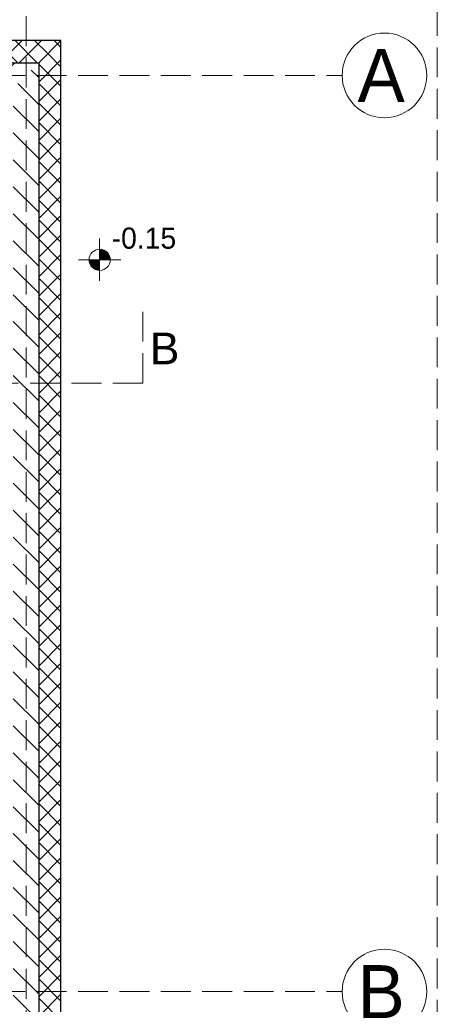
# Model space of a CAD drawing. Header units: millimetres. Extents: x -40063 to 512011, y 350190 to 687060.
# Tile 56 of 256: x 196853 to 200798, y 421110 to 430411. Entities that reach past the tile are written whole.
import ezdxf

# ---------------------------------------------------------------- set-up
doc = ezdxf.new("R2010")
doc.units = ezdxf.units.MM
doc.linetypes.add('Krawędzie ukryte', pattern=[391.222223, 282.222223, -109])
for name, color, linetype in [('2D - Ogólne', 8, 'Continuous'), ('Konstrukcja - Ściany zew', 8, 'Continuous'), ('Opisy - Teksty', 8, 'Continuous'), ('Wymiarowanie - Poziomy', 8, 'Continuous')]:
    doc.layers.add(name, color=color, linetype=linetype)
doc.styles.add('GENERATED_STYLE_1', font='arial.ttf')
doc.styles.add('GENERATED_STYLE_2', font='txt')
pattern_1 = [(45, (2007650.3, -1666877.53), (-91.923878, 91.923878), []), (135, (2007650.3, -1666877.53), (91.923878, 91.923878), [])]

# ---------------------------------------------------------------- blocks, each defined once
blk = doc.blocks.new('Ściana_510', base_point=(4453486, -2133284.3))
at = {"layer": 'Konstrukcja - Ściany zew', "linetype": 'Continuous'}
h = blk.add_hatch(dxfattribs=at)
h.set_pattern_fill('Bloczki_betonowe', style=0, pattern_type=2)
h.set_pattern_definition(pattern_1)
h.paths.add_polyline_path([(4470769.5, -2132834.3), (4470769.5, -2133034.3), (4470769.5, -2133044.3), (4471786, -2133044.3), (4471996, -2132834.3)])
h = blk.add_hatch(dxfattribs=at)
h.set_pattern_fill('Bloczki_ceramiczne', style=0, pattern_type=2)
h.set_pattern_definition([(45, (2007650.3, -1666877.53), (-127.279217, 127.279217), [])])
h.paths.add_polyline_path([(4470769.5, -2133084.3), (4470769.5, -2133284.3), (4471546, -2133284.3), (4471786, -2133044.3), (4470769.5, -2133044.3)])
at = {"layer": 'Konstrukcja - Ściany zew', "color": 7, "linetype": 'Continuous'}
blk.add_line((4470769.5, -2133044.3), (4471786, -2133044.3), dxfattribs=at)
at = {"layer": 'Konstrukcja - Ściany zew', "color": 7, "linetype": 'Continuous', "flags": 128}
blk.add_lwpolyline([(4471996, -2132834.3), (4470769.5, -2132834.3)], dxfattribs=at)
blk = doc.blocks.new('Ściana_511', base_point=(4471546, -2133284.3))
at = {"layer": 'Konstrukcja - Ściany zew', "linetype": 'Continuous'}
h = blk.add_hatch(dxfattribs=at)
h.set_pattern_fill('Bloczki_betonowe', style=0, pattern_type=2)
h.set_pattern_definition(pattern_1)
h.paths.add_polyline_path([(4471786, -2133044.3), (4471786, -2146109.1), (4471996, -2146319.1), (4471996, -2132834.3)])
h = blk.add_hatch(dxfattribs=at)
h.set_pattern_fill('Bloczki_ceramiczne', style=0, pattern_type=2)
h.set_pattern_definition([(315, (2007650.3, -1666877.53), (127.279217, 127.279217), [])])
h.paths.add_polyline_path([(4471546, -2133284.3), (4471546, -2145869.1), (4471786, -2146109.1), (4471786, -2133044.3)])
at = {"layer": 'Konstrukcja - Ściany zew', "color": 7, "linetype": 'Continuous'}
blk.add_line((4471786, -2133044.3), (4471786, -2146109.1), dxfattribs=at)
at = {"layer": 'Konstrukcja - Ściany zew', "color": 7, "linetype": 'Continuous', "flags": 128}
blk.add_lwpolyline([(4471996, -2146319.1), (4471996, -2132834.3)], dxfattribs=at)
blk = doc.blocks.new('Linia_109', base_point=(4471666, -2150884.1))
at = {"layer": '2D - Ogólne', "color": 7, "linetype": 'Krawędzie ukryte', "lineweight": 13}
blk.add_line((4471666, -2150884.1), (4471666, -2128775.4), dxfattribs=at)
blk = doc.blocks.new('Linia_111', base_point=(4452987.9, -2133164.3))
at = {"layer": '2D - Ogólne', "color": 7, "linetype": 'Krawędzie ukryte', "lineweight": 13}
blk.add_line((4452987.9, -2133164.3), (4474652.5, -2133164.3), dxfattribs=at)
at = {"layer": '2D - Ogólne', "color": 7, "linetype": 'Continuous', "lineweight": 13}
blk.add_circle((4475052.5, -2133164.3), 400, dxfattribs=at)
blk = doc.blocks.new('Linia_112', base_point=(4452987.9, -2141819.1))
at = {"layer": '2D - Ogólne', "color": 7, "linetype": 'Krawędzie ukryte', "lineweight": 13}
blk.add_line((4452987.9, -2141819.1), (4474652.5, -2141819.1), dxfattribs=at)
at = {"layer": '2D - Ogólne', "color": 7, "linetype": 'Continuous', "lineweight": 13}
blk.add_circle((4475052.5, -2141819.1), 400, dxfattribs=at)
blk = doc.blocks.new('Koty wysokościowe_22', base_point=(4472361.9, -2134906.2))
at = {"layer": 'Wymiarowanie - Poziomy', "linetype": 'Continuous', "lineweight": 13}
for points in [[(4472361.9, -2134906.2), (4472461.9, -2134906.2), (4472454.3, -2134867.9), (4472432.6, -2134835.5), (4472400.2, -2134813.8), (4472361.9, -2134806.2)], [(4472361.9, -2134906.2), (4472261.9, -2134906.2), (4472269.5, -2134944.4), (4472291.2, -2134976.9), (4472323.6, -2134998.6), (4472361.9, -2135006.2)]]:
    blk.add_hatch(color=7, dxfattribs=at).paths.add_polyline_path(points)
at = {"layer": 'Wymiarowanie - Poziomy', "color": 7, "linetype": 'Continuous', "lineweight": 13}
for p, q in [((4472361.9, -2135106.2), (4472361.9, -2134706.2)), ((4472161.9, -2134906.2), (4472561.9, -2134906.2))]:
    blk.add_line(p, q, dxfattribs=at)
blk.add_circle((4472361.9, -2134906.2), 100, dxfattribs=at)
at = {"layer": 'Wymiarowanie - Poziomy', "color": 7, "insert": (4472475.2, -2134804.5), "char_height": 200, "attachment_point": 7, "style": 'GENERATED_STYLE_2'}
blk.add_mtext('{-0.15}', dxfattribs=at)

msp = doc.modelspace()

# ---------------------------------------------------------------- linework, layer by layer
at = {"layer": '2D - Ogólne', "color": 102, "linetype": 'Krawędzie ukryte', "lineweight": 13}
for q in [(198016.37227, 427689.28189), (174488.13941, 426978.50881)]:
    msp.add_line((198016.37227, 426978.50881), q, dxfattribs=at)
at = {"layer": 'Konstrukcja - Ściany zew', "color": 6, "linetype": 'Krawędzie ukryte', "lineweight": 15, "flags": 128}
msp.add_lwpolyline([(170817.15794, 435378.03637), (200798.04652, 435378.03637), (200798.04652, 410789.96512), (170817.15794, 410789.96512)], close=True, dxfattribs=at)

# ---------------------------------------------------------------- block references
at = {"layer": '2D - Ogólne', "color": 7, "linetype": 'Krawędzie ukryte', "lineweight": 13}
for name, p in [('Linia_109', (196912.34417, 412164.96512)), ('Linia_111', (178234.25399, 429884.72018)), ('Linia_112', (178234.25399, 421229.96512))]:
    msp.add_blockref(name, p, dxfattribs=at)
at = {"layer": 'Konstrukcja - Ściany zew', "color": 7}
for name, p in [('Ściana_510', (178732.34417, 429764.72018)), ('Ściana_511', (196792.34417, 429764.72018))]:
    msp.add_blockref(name, p, dxfattribs=at)
at = {"layer": 'Wymiarowanie - Poziomy', "color": 7, "lineweight": 13}
msp.add_blockref('Koty wysokościowe_22', (197608.23918, 428142.84928), dxfattribs=at)

# ---------------------------------------------------------------- texts
at = {"layer": 'Opisy - Teksty', "color": 5, "linetype": 'Continuous', "lineweight": 13, "char_height": 500, "attachment_point": 1, "style": 'GENERATED_STYLE_2'}
for s, insert in [('{A}', (200044.67525, 430134.7235)), ('{B}', (200044.67525, 421479.96844))]:
    msp.add_mtext(s, dxfattribs=dict(at, insert=insert))
at = {"layer": 'Opisy - Teksty', "color": 102, "linetype": 'Continuous', "lineweight": 13, "insert": (198361.92211, 427455.33769), "char_height": 300, "attachment_point": 3, "style": 'GENERATED_STYLE_1'}
msp.add_mtext('{B}', dxfattribs=at)

doc.saveas('drawing.dxf')
